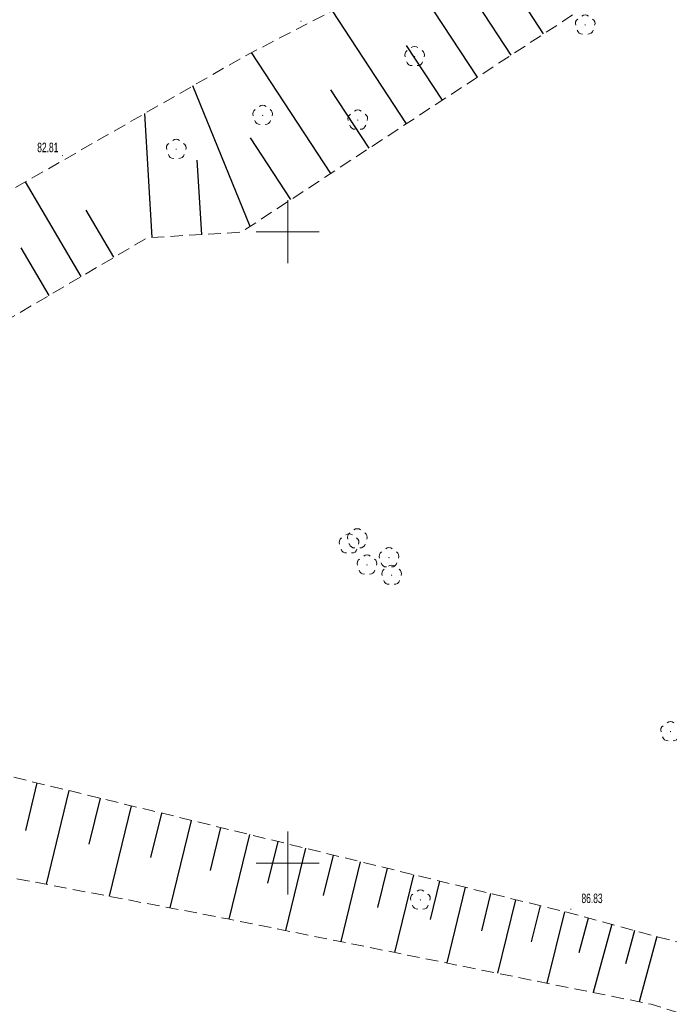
# Model space of a CAD drawing. Header units: metres. Extents: x 7504240 to 7504745, y 5782869 to 5783359.
# Tile 29 of 93: x 7504329 to 7504380, y 5783039 to 5783117. Entities that reach past the tile are written whole.
import ezdxf

# ---------------------------------------------------------------- set-up
doc = ezdxf.new("R2010")
doc.units = ezdxf.units.M
doc.header["$MEASUREMENT"] = 0
doc.linetypes.add('1.0_0.5', pattern=[1.5, 1, -0.5])
doc.layers.get('0').update_dxf_attribs({"color": 2, "linetype": 'CONTINUOUS', "lineweight": 5})
for name, color, linetype in [('000 Inne (niezydentyfikowane)', 7, 'CONTINUOUS'), ('drzewo liściaste', 7, 'CONTINUOUS'), ('pikieta sztuczna', 7, 'CONTINUOUS'), ('pikieta sztuczna-Atr2', 7, 'CONTINUOUS'), ('skarpa nieumocniona', 7, 'CONTINUOUS'), ('Wstawianie ramki sekcyjnej z opisem', 7, 'CONTINUOUS')]:
    doc.layers.add(name, color=color, linetype=linetype)
doc.styles.get("Standard").update_dxf_attribs({"font": 'Working1250', "width": 0.75})

# ---------------------------------------------------------------- blocks, each defined once
blk = doc.blocks.new('PW01')
at = {"linetype": 'Continuous', "lineweight": 13}
h = blk.add_hatch(color=0, dxfattribs=at)
edge = h.paths.add_edge_path()
edge.add_arc((0, 0), 0.045, 0, 360)
blk = doc.blocks.new('OP021')
at = {"linetype": 'Continuous', "lineweight": 13}
h = blk.add_hatch(color=0, dxfattribs=at)
edge = h.paths.add_edge_path()
edge.add_arc((0, 0), 0.05, 0, 360)
at = {"color": 0, "linetype": 'Continuous', "lineweight": 13}
for centre, start, end in [((0, 0.4), 49.272, 130.728), ((-0.38, 0.124), 121.308, 202.548), ((0.38, 0.124), 337.452, 58.692), ((-0.235, -0.324), 193.221, 274.871), ((0.235, -0.324), 265.129, 346.779)]:
    blk.add_arc(centre, 0.4, start, end, dxfattribs=at)

msp = doc.modelspace()

# ---------------------------------------------------------------- linework, layer by layer
at = {"layer": '000 Inne (niezydentyfikowane)', "color": 7, "linetype": 'Continuous', "lineweight": 25, "flags": 128}
for points in [[(7504370.27, 5783115.67), (7504365.15, 5783123.5)], [(7504365.02, 5783112.23), (7504359.55, 5783120.6)], [(7504359.41, 5783108.55), (7504353.54, 5783117.49)], [(7504367.69, 5783113.98), (7504365.04, 5783118.03)], [(7504362.26, 5783110.42), (7504359.42, 5783114.75)], [(7504353.41, 5783104.61), (7504347.13, 5783114.18)], [(7504347.03, 5783100.42), (7504342.49, 5783111.54)], [(7504356.46, 5783106.62), (7504353.42, 5783111.24)], [(7504339.26, 5783099.54), (7504338.68, 5783109.36)], [(7504350.26, 5783102.54), (7504347.05, 5783107.43)], [(7504343.2, 5783099.78), (7504342.84, 5783105.66)], [(7504333.63, 5783096.44), (7504329.22, 5783103.94)], [(7504336.24, 5783097.97), (7504334.05, 5783101.71)], [(7504331.1, 5783094.95), (7504328.89, 5783098.72)], [(7504330.14, 5783056.35), (7504329.23, 5783052.58)], [(7504332.66, 5783055.74), (7504330.86, 5783048.32)], [(7504335.15, 5783055.14), (7504334.26, 5783051.49)], [(7504337.59, 5783054.54), (7504335.85, 5783047.37)], [(7504340, 5783053.96), (7504339.13, 5783050.44)], [(7504342.36, 5783053.38), (7504340.67, 5783046.45)], [(7504344.68, 5783052.81), (7504343.85, 5783049.41)], [(7504346.97, 5783052.26), (7504345.33, 5783045.57)], [(7504349.21, 5783051.71), (7504348.4, 5783048.41)], [(7504351.42, 5783051.17), (7504349.83, 5783044.66)], [(7504353.6, 5783050.63), (7504352.81, 5783047.42)], [(7504355.75, 5783050.11), (7504354.2, 5783043.78)], [(7504357.87, 5783049.59), (7504357.1, 5783046.47)], [(7504359.96, 5783049.08), (7504358.45, 5783042.92)], [(7504362.02, 5783048.57), (7504361.28, 5783045.54)], [(7504364.05, 5783048.08), (7504362.59, 5783042.09)], [(7504366.06, 5783047.59), (7504365.34, 5783044.63)], [(7504368.04, 5783047.1), (7504366.61, 5783041.27)], [(7504369.99, 5783046.62), (7504369.29, 5783043.75)], [(7504371.92, 5783046.15), (7504370.53, 5783040.49)], [(7504373.8, 5783045.65), (7504373.06, 5783042.89)], [(7504375.66, 5783045.15), (7504374.19, 5783039.75)], [(7504377.47, 5783044.66), (7504376.75, 5783042.02)], [(7504379.24, 5783044.18), (7504377.84, 5783039.01)]]:
    msp.add_lwpolyline(points, dxfattribs=at)
at = {"layer": 'skarpa nieumocniona', "color": 7, "linetype": '1.0_0.5', "lineweight": 18, "flags": 128}
msp.add_lwpolyline([(7504479.04, 5783202.76), (7504475.7, 5783198), (7504455.84, 5783183.76), (7504444.78, 5783167.44), (7504429.13, 5783156.72), (7504416.23, 5783147.4), (7504410.55, 5783143.25), (7504403.15, 5783137.46), (7504392.61, 5783130.06), (7504379.79, 5783121.88), (7504364.14, 5783111.66), (7504346.33, 5783099.96), (7504338.88, 5783099.52), (7504326.37, 5783092.17), (7504318.81, 5783087.48), (7504316.52, 5783085.15), (7504314.19, 5783081.27), (7504313.11, 5783077.26), (7504312.94, 5783074.02), (7504313.45, 5783070.82), (7504315.27, 5783067.04), (7504319.66, 5783061.17), (7504325.39, 5783057.5), (7504339.18, 5783054.16), (7504372.3, 5783046.06), (7504390.18, 5783041.21), (7504405.76, 5783037.36), (7504429.36, 5783031.8), (7504437.59, 5783030.45), (7504443.39, 5783030.35), (7504449.23, 5783030.85), (7504456.14, 5783031.63), (7504466.06, 5783033.08), (7504475.6, 5783035.07), (7504482.01, 5783036.99), (7504490.71, 5783040.43), (7504502.24, 5783046.06), (7504507.46, 5783048.28), (7504542.57, 5783065.04), (7504595.56, 5783091.63), (7504602.36, 5783095.05), (7504609.21, 5783099.75), (7504613.92, 5783103.16), (7504614.81, 5783102.35), (7504622.82, 5783094.36), (7504615.69, 5783089.45), (7504608.37, 5783085.37), (7504593.87, 5783078.71), (7504566.59, 5783066.36), (7504534.95, 5783051.01), (7504524.93, 5783046.16), (7504515.68, 5783042.02), (7504491.22, 5783032.13), (7504484.8, 5783028.89), (7504480.13, 5783026.79), (7504478.27, 5783026.31), (7504471.13, 5783025.29), (7504456.27, 5783023.19), (7504444.69, 5783022.65), (7504437.98, 5783022.83), (7504428.57, 5783023.97), (7504422.75, 5783025.17), (7504409.25, 5783029.23), (7504378.79, 5783038.82), (7504345.26, 5783045.58), (7504326.08, 5783049.23), (7504322.86, 5783050.38), (7504316.92, 5783052.92), (7504312.45, 5783055.89), (7504308.43, 5783059.68), (7504305.36, 5783063.57), (7504303.25, 5783067.89), (7504302.62, 5783071.05), (7504302.48, 5783075.51), (7504303.05, 5783079.92), (7504303.96, 5783083.52), (7504305.55, 5783087.22), (7504309.1, 5783092.4), (7504346.65, 5783113.93), (7504374.19, 5783128.18), (7504390.64, 5783139.4), (7504403.12, 5783147.53), (7504422.29, 5783159.02), (7504456.64, 5783186.02), (7504475.58, 5783203.05)], close=True, dxfattribs=at)
msp.add_lwpolyline([(7504479.04, 5783202.76), (7504475.7, 5783198), (7504455.84, 5783183.76), (7504444.78, 5783167.44), (7504429.13, 5783156.72), (7504416.23, 5783147.4), (7504410.55, 5783143.25), (7504403.15, 5783137.46), (7504392.61, 5783130.06), (7504379.79, 5783121.88), (7504364.14, 5783111.66), (7504346.33, 5783099.96), (7504338.88, 5783099.52), (7504326.37, 5783092.17), (7504318.81, 5783087.48), (7504316.52, 5783085.15), (7504314.19, 5783081.27), (7504313.11, 5783077.26), (7504312.94, 5783074.02), (7504313.45, 5783070.82), (7504315.27, 5783067.04), (7504319.66, 5783061.17), (7504325.39, 5783057.5), (7504339.18, 5783054.16), (7504372.3, 5783046.06), (7504390.18, 5783041.21), (7504405.76, 5783037.36), (7504429.36, 5783031.8), (7504437.59, 5783030.45), (7504443.39, 5783030.35), (7504449.23, 5783030.85), (7504456.14, 5783031.63), (7504466.06, 5783033.08), (7504475.6, 5783035.07), (7504482.01, 5783036.99), (7504490.71, 5783040.43), (7504502.24, 5783046.06), (7504507.46, 5783048.28), (7504542.57, 5783065.04), (7504595.56, 5783091.63), (7504602.36, 5783095.05), (7504609.21, 5783099.75), (7504613.92, 5783103.16), (7504614.81, 5783102.35), (7504622.82, 5783094.36), (7504615.69, 5783089.45), (7504608.37, 5783085.37), (7504593.87, 5783078.71), (7504566.59, 5783066.36), (7504534.95, 5783051.01), (7504524.93, 5783046.16), (7504515.68, 5783042.02), (7504491.22, 5783032.13), (7504484.8, 5783028.89), (7504480.13, 5783026.79), (7504478.27, 5783026.31), (7504471.13, 5783025.29), (7504456.27, 5783023.19), (7504444.69, 5783022.65), (7504437.98, 5783022.83), (7504428.57, 5783023.97), (7504422.75, 5783025.17), (7504409.25, 5783029.23), (7504378.79, 5783038.82), (7504345.26, 5783045.58), (7504326.08, 5783049.23), (7504322.86, 5783050.38), (7504316.92, 5783052.92), (7504312.45, 5783055.89), (7504308.43, 5783059.68), (7504305.36, 5783063.57), (7504303.25, 5783067.89), (7504302.62, 5783071.05), (7504302.48, 5783075.51), (7504303.05, 5783079.92), (7504303.96, 5783083.52), (7504305.55, 5783087.22), (7504309.1, 5783092.4), (7504346.65, 5783113.93), (7504374.19, 5783128.18), (7504390.64, 5783139.4), (7504403.12, 5783147.53), (7504422.29, 5783159.02), (7504456.64, 5783186.02), (7504475.58, 5783203.05)], close=True, dxfattribs=at)
at = {"layer": 'Wstawianie ramki sekcyjnej z opisem', "color": 7, "linetype": 'Continuous', "lineweight": 13, "flags": 128}
for points in [[(7504350, 5783097.5), (7504350, 5783102.5)], [(7504347.5, 5783100), (7504352.5, 5783100)], [(7504350, 5783047.5), (7504350, 5783052.5)], [(7504347.5, 5783050), (7504352.5, 5783050)]]:
    msp.add_lwpolyline(points, dxfattribs=at)

# ---------------------------------------------------------------- block references
at = {"layer": 'drzewo liściaste', "color": 94, "linetype": 'Continuous', "lineweight": 18}
for p in [(7504373.56, 5783116.37), (7504360.05, 5783113.87), (7504348.02, 5783109.21), (7504355.55, 5783108.84), (7504341.17, 5783106.53), (7504354.86, 5783075.28), (7504355.51, 5783075.68), (7504356.28, 5783073.61), (7504358.02, 5783074.18), (7504358.23, 5783072.8), (7504380.32, 5783060.41), (7504360.51, 5783047.08)]:
    msp.add_blockref('OP021', p, dxfattribs=at)
at = {"layer": 'pikieta sztuczna', "color": 7, "linetype": 'Continuous', "lineweight": 13}
for p in [(7504351.05, 5783116.67), (7504332.16, 5783106.02), (7504372.42, 5783046.35)]:
    msp.add_blockref('PW01', p, dxfattribs=at)

# ---------------------------------------------------------------- texts
at = {"layer": 'pikieta sztuczna-Atr2', "color": 7, "width": 0.667}
for s, p in [('82.81', (7504330.161, 5783106.296)), ('86.83', (7504373.265, 5783046.833))]:
    msp.add_text(s, height=0.75, dxfattribs=at).set_placement(p)

doc.saveas('drawing.dxf')
